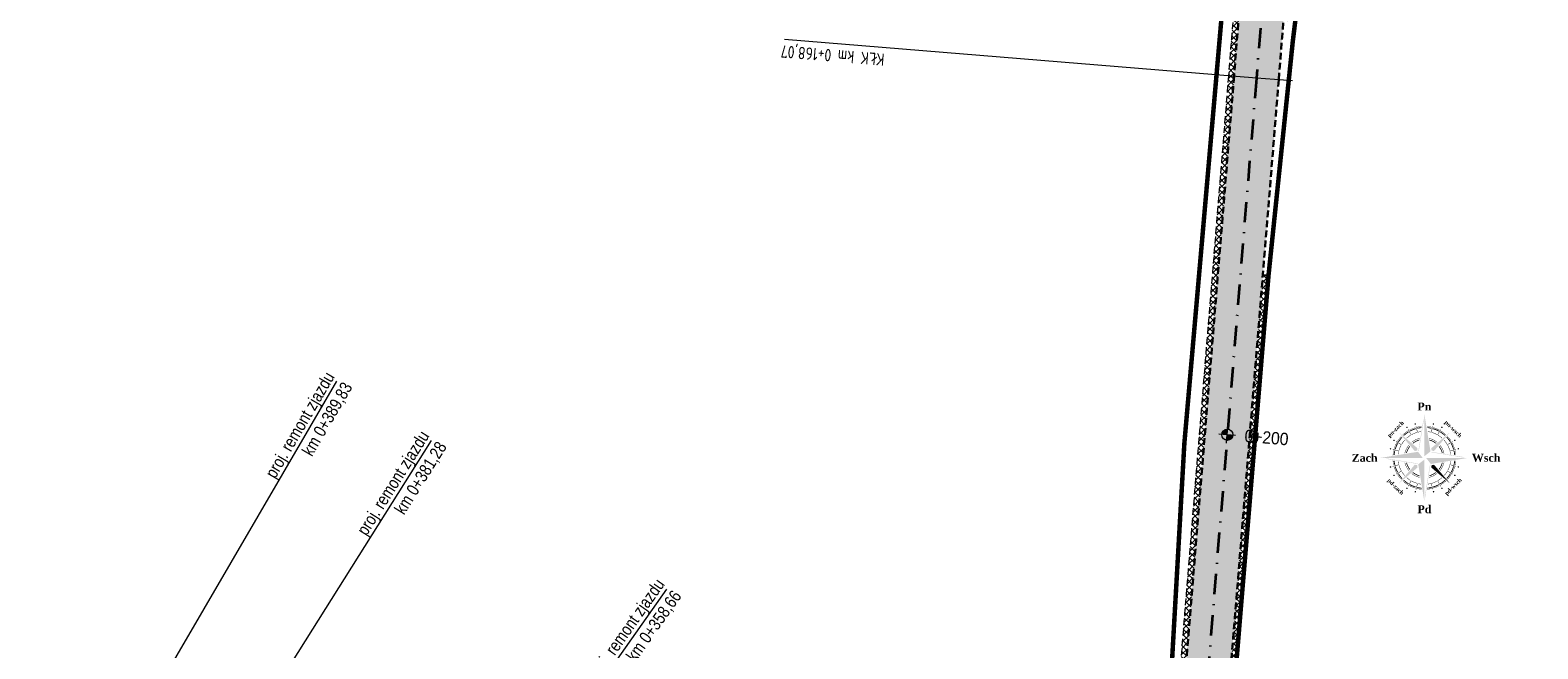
# Model space of a CAD drawing. Header units: metres. Extents: x 6597977 to 6599400, y 5546581 to 5546943.
# Tile 10 of 12: x 6598646 to 6598780, y 5546722 to 5546777. Entities that reach past the tile are written whole.
import ezdxf

# ---------------------------------------------------------------- set-up
doc = ezdxf.new("R2010")
doc.units = ezdxf.units.M
doc.header["$MEASUREMENT"] = 0
for name, pattern in [('13', [3.5, 2, -0.7, 0.1, -0.7]), ('Kropki i Kreski', [3.6, 1.8, -0.9, 0, -0.9]), ('Przerywana gęsta', [0.9, 0.6, -0.3])]:
    doc.linetypes.add(name, pattern=pattern)
for name, color, linetype, lineweight in [('___KRAWĘDŹ JEZDNI US', 1, 'Przerywana gęsta', 30), ('___POBOCZE UTRWALONE ASFALTEM US', 140, 'Przerywana gęsta', 50), ('__KRAWĘDŹ POBOCZA US', 7, 'Continuous', 9), ('__OPISY_US', 7, 'Continuous', 18), ('__OSIE US', 1, 'Kropki i Kreski', 35), ('__WYMIARY US', 7, 'Continuous', 15)]:
    doc.layers.add(name, color=color, linetype=linetype, lineweight=lineweight)
doc.layers.add('__DROGA ISTNIEJĄCA US', color=7, linetype='Continuous', lineweight=18, true_color=0x636363)
doc.layers.add('__ZAKRES INWESTYCJI US', color=1, linetype='Continuous')
doc.styles.add('STYL_AUTOMATYCZNY_2', font='txt', dxfattribs={"width": 0.95, "height": 1.1})
doc.styles.add('STYL_AUTOMATYCZNY_32', font='times.ttf')

# ---------------------------------------------------------------- blocks, each defined once
blk = doc.blocks.new('KOT')
at = {"layer": '__OPISY_US', "linetype": 'Continuous', "lineweight": 18, "true_color": 0x000000}
h = blk.add_hatch(color=18, dxfattribs=at)
edge = h.paths.add_edge_path()
edge.add_line((6599815.03, 5558517.45), (6599815.14, 5558517.94))
edge.add_line((6599815.14, 5558517.94), (6599814.65, 5558518.05))
edge.add_arc((6599815.14, 5558517.94), 0.498, 167.8264, 257.8264)
h = blk.add_hatch(color=18, dxfattribs=at)
edge = h.paths.add_edge_path()
edge.add_line((6599815.24, 5558518.43), (6599815.14, 5558517.94))
edge.add_line((6599815.14, 5558517.94), (6599815.62, 5558517.84))
edge.add_arc((6599815.14, 5558517.94), 0.498, 347.8264, 437.8264)
at = {"layer": '__OPISY_US', "color": 18, "linetype": 'Continuous', "lineweight": 18, "true_color": 0x000000}
for p, q in [((6599815.29, 5558518.67), (6599814.98, 5558517.21)), ((6599815.87, 5558517.78), (6599814.4, 5558518.1))]:
    blk.add_line(p, q, dxfattribs=at)
blk.add_circle((6599815.14, 5558517.94), 0.498, dxfattribs=at)

msp = doc.modelspace()

# ---------------------------------------------------------------- hatches: boundary and pattern name
at = {"layer": '___POBOCZE UTRWALONE ASFALTEM US', "linetype": 'Continuous', "lineweight": 0}
h = msp.add_hatch(dxfattribs=at)
h.set_pattern_fill('ANSI37', color=256, scale=3, style=0)
h.set_pattern_definition([(45, (6600418.06923, 5546670.7439), (-0.26516504, 0.26516504), []), (135, (6600418.06923, 5546670.7439), (-0.26516504, -0.26516504), [])])
h.paths.add_polyline_path([(6598743.981, 5546671.588, 0.0011373), (6598743.996, 5546671.649, 0.0004757), (6598744.002, 5546671.675), (6598744.791, 5546676.944, 0.0109112), (6598745.649, 5546684.73), (6598752.885, 5546773.408, -0.0115552), (6598756.833, 5546813.072), (6598757.329, 5546813.011), (6598757.329, 5546813.011, 0.0115555), (6598753.384, 5546773.369), (6598746.147, 5546684.688, -0.0109195), (6598745.287, 5546676.874), (6598744.494, 5546671.587, -0.0008771), (6598744.484, 5546671.539, -0.0004875), (6598744.478, 5546671.512)])
h.paths.add_polyline_path([(6598748.436, 5546670.904, 0.0000181), (6598748.437, 5546670.905), (6598749.247, 5546676.315, 0.0109842), (6598750.133, 5546684.35), (6598755.95, 5546755.633), (6598756.429, 5546755.594), (6598750.534, 5546684.316), (6598750.2, 5546680.3, -0.007405), (6598749.743, 5546676.245), (6598748.932, 5546670.84, -0.0001685), (6598748.931, 5546670.828)])
h.paths.add_polyline_path([(6598759.947, 5546835.995), (6598765.799, 5546876.923), (6598766.294, 5546876.853), (6598766.294, 5546876.853), (6598760.442, 5546835.924)])
h.paths.add_polyline_path([(6598770.091, 5546906.942), (6598773.694, 5546932.142), (6598774.273, 5546936.191), (6598774.768, 5546936.12), (6598770.606, 5546907.009)])
h.paths.add_polyline_path([(6598760.604, 5546806.708), (6598761.101, 5546806.647, -0.007468), (6598764.432, 5546832.043), (6598763.936, 5546832.11, 0.0074651)])
h.paths.add_polyline_path([(6598757.793, 5546778.365), (6598758.291, 5546778.324, -0.0072782), (6598760.705, 5546803.17), (6598760.208, 5546803.231, 0.0072798)])
h.paths.add_polyline_path([(6598757.267, 5546816.546), (6598757.763, 5546816.484, -0.0040965), (6598759.658, 5546830.481), (6598759.163, 5546830.551, 0.0040967)])
h.paths.add_polyline_path([(6598766.365, 5546880.883), (6598768.176, 5546893.546), (6598768.671, 5546893.474), (6598766.86, 5546880.813)])
h.paths.add_polyline_path([(6598768.813, 5546898.001), (6598769.825, 5546905.081), (6598770.306, 5546904.911), (6598769.308, 5546897.929)])
h = msp.add_hatch(dxfattribs=at)
h.set_pattern_fill('ANSI37', color=256, scale=3, style=0)
h.set_pattern_definition([(45, (6599954.67065, 5546660.4039), (-0.26516504, 0.26516504), []), (135, (6599954.67065, 5546660.4039), (-0.26516504, -0.26516504), [])])
h.paths.add_polyline_path([(6598324.089, 5546727.4), (6598324.176, 5546726.901, -0.0549803), (6598367.139, 5546738.061), (6598364.663, 5546737.71), (6598364.599, 5546738.183, 0.0518283)])
h.paths.add_polyline_path([(6598709.277, 5546666.478), (6598709.667, 5546666.793, 0.0593119), (6598712.97, 5546664.004), (6598713.49, 5546663.49), (6598715.829, 5546662.345), (6598716.179, 5546662.32, 0.093599), (6598722.833, 5546660.988), (6598730.561, 5546661.135, 0.3449694), (6598743.981, 5546671.588), (6598744.478, 5546671.512, -0.3457674), (6598730.565, 5546660.635), (6598722.835, 5546660.488, -0.2056209)])
h.paths.add_polyline_path([(6598383.782, 5546740.281, 0.1963375), (6598384.83, 5546739.842, -0.0018836), (6598386.354, 5546739.922), (6598392.704, 5546740.389, 0.0185249), (6598419.411, 5546743.071), (6598426.539, 5546744.057), (6598431.488, 5546744.752, -0.0111702), (6598440.072, 5546745.936), (6598440.031, 5546746.435, 0.011731), (6598430.994, 5546745.179), (6598419.342, 5546743.566, -0.0185266), (6598392.67, 5546740.888), (6598386.323, 5546740.421, 0.0031377)])
h.paths.add_polyline_path([(6598484.253, 5546745.797), (6598529.983, 5546740.37, 0.1415476), (6598531.621, 5546740.679), (6598484.322, 5546746.292)])
h.paths.add_polyline_path([(6598280.583, 5546718.885), (6598280.587, 5546718.906), (6598281.086, 5546719.034, 0.4756051), (6598294.842, 5546713.514), (6598295.546, 5546713.906, -0.0158108), (6598306.869, 5546719.916), (6598307.077, 5546719.468, 0.0167806), (6598295.088, 5546713.079, -0.4757355), (6598280.608, 5546718.885)])
h.paths.add_polyline_path([(6598599.038, 5546732.481, 0.209769), (6598600.003, 5546731.759, -0.0000219), (6598600.02, 5546731.756, -0.0302515), (6598622.957, 5546725.231, -0.0000346), (6598622.983, 5546725.222, 0.1397629), (6598624.629, 5546725.167, 0.0336851)])
h.paths.add_polyline_path([(6598552.248, 5546737.736), (6598552.645, 5546738.013), (6598556.262, 5546737.429), (6598558.997, 5546737.346), (6598569.801, 5546736.313), (6598580.31, 5546735.46), (6598581.875, 5546735.374, -0.0125849), (6598591.719, 5546733.905, -0.1424051), (6598590.058, 5546733.681, 0.0121552), (6598580.563, 5546735.028), (6598562.577, 5546736.679, -0.0052153)])
h.paths.add_polyline_path([(6598634.901, 5546720.597), (6598635.101, 5546721.056, -0.0230951), (6598651.552, 5546713.134), (6598651.279, 5546712.713, 0.0230495)])
h.paths.add_polyline_path([(6598665.587, 5546703.833), (6598673.26, 5546700.21), (6598678.042, 5546697.45), (6598677.472, 5546696.462), (6598679.016, 5546695.392, 0.0166902), (6598671.983, 5546699.786), (6598665.587, 5546703.806)])
h.paths.add_polyline_path([(6598685.479, 5546690.74), (6598685.784, 5546691.136, -0.0204902), (6598693.619, 5546684.578), (6598693.298, 5546684.198), (6598693.373, 5546684.127, 0.0207286)])
h.paths.add_polyline_path([(6598447.023, 5546747.112), (6598447.07, 5546746.614, -0.0388373), (6598477.158, 5546746.639), (6598477.443, 5546746.605), (6598477.502, 5546747.101), (6598477.205, 5546747.137, 0.0388589)])
h.paths.add_polyline_path([(6598311.378, 5546722.061), (6598311.593, 5546721.615, -0.0106837), (6598319.526, 5546725.064), (6598319.473, 5546725.578, 0.0108851)])
h.paths.add_polyline_path([(6598538.858, 5546739.821), (6598548.634, 5546738.661), (6598552.645, 5546738.013), (6598552.248, 5546737.736, -0.0014299), (6598549.42, 5546738.064), (6598540.29, 5546739.147, -0.1341589)])
h.paths.add_polyline_path([(6598703.902, 5546673.12), (6598706.141, 5546670.373), (6598706.531, 5546670.686), (6598704.289, 5546673.436, -0.2388129), (6598703.711, 5546676.084), (6598703.351, 5546676.597, 0.2697366)])
h.paths.add_polyline_path([(6598682.016, 5546693.31), (6598682.958, 5546694.613), (6598686.427, 5546692.61), (6598685.784, 5546691.136), (6598685.479, 5546690.74, 0.0086768)])
h.paths.add_polyline_path([(6598662.148, 5546705.968), (6598663.096, 5546707.027), (6598663.17, 5546706.96), (6598665.587, 5546703.833), (6598665.587, 5546703.806)])
h.paths.add_polyline_path([(6598368.598, 5546738.267), (6598369.614, 5546738.411), (6598369.543, 5546738.901, -0.0073027), (6598375.425, 5546739.594, -0.0916898), (6598373.924, 5546738.93, 0.0066286)])
h.paths.add_polyline_path([(6598655.154, 5546710.365), (6598658.312, 5546708.38), (6598658.591, 5546708.795), (6598655.421, 5546710.788)])
h.paths.add_polyline_path([(6598696.74, 5546680.997), (6598697.091, 5546681.362, 0.273553), (6598700.139, 5546681.172), (6598700.431, 5546680.761, -0.2857708)])
at = {"layer": '__DROGA ISTNIEJĄCA US', "linetype": 'Continuous', "lineweight": 0, "true_color": 0xa953a0, "transparency": 33554508}
h = msp.add_hatch(color=215, dxfattribs=at)
h.paths.add_polyline_path([(6598744.478, 5546671.512, 0.0004875), (6598744.484, 5546671.539, 0.0008771), (6598744.494, 5546671.587), (6598745.287, 5546676.874, 0.0109195), (6598746.147, 5546684.688), (6598753.384, 5546773.369, -0.0115555), (6598757.329, 5546813.011), (6598757.763, 5546816.484, -0.0040965), (6598759.658, 5546830.481), (6598760.442, 5546835.924), (6598766.294, 5546876.853), (6598766.86, 5546880.813), (6598768.671, 5546893.474), (6598769.308, 5546897.929), (6598770.306, 5546904.911), (6598770.606, 5546907.009), (6598774.768, 5546936.12), (6598774.722, 5546940.167), (6598777.316, 5546939.807), (6598762.016, 5546832.802, 0.0174352), (6598755.377, 5546773.211), (6598748.14, 5546684.519, -0.0109521), (6598747.267, 5546676.595), (6598746.465, 5546671.241, -0.0005362), (6598746.459, 5546671.208)])
h.paths.add_polyline_path([(6598746.459, 5546671.208, 0.0005362), (6598746.465, 5546671.241), (6598747.267, 5546676.595, 0.0109521), (6598748.14, 5546684.519), (6598755.377, 5546773.211, -0.0174352), (6598762.016, 5546832.802), (6598777.316, 5546939.807), (6598780.306, 5546939.369), (6598778.728, 5546935.554), (6598771.448, 5546884.638), (6598771.015, 5546881.61), (6598767.936, 5546860.075), (6598767.584, 5546857.614), (6598764.433, 5546835.574), (6598763.936, 5546832.11, 0.0074651), (6598760.604, 5546806.708), (6598760.208, 5546803.231, 0.0088323), (6598757.371, 5546773.054), (6598750.133, 5546684.35, -0.0109842), (6598749.247, 5546676.315), (6598748.437, 5546670.905, -0.0000181), (6598748.436, 5546670.904), (6598746.46, 5546671.208)])
at = {"layer": '__DROGA ISTNIEJĄCA US', "linetype": 'Continuous', "lineweight": 0, "transparency": 33554508}
msp.add_hatch(color=256, dxfattribs=at).paths.add_polyline_path([(6598278.121, 5546707.37), (6598280.587, 5546718.906), (6598280.601, 5546718.91, 0.4765219), (6598295.088, 5546713.079, -0.0167806), (6598307.077, 5546719.468), (6598311.599, 5546721.603), (6598311.593, 5546721.615, -0.0106837), (6598319.526, 5546725.064), (6598319.526, 5546725.064), (6598324.176, 5546726.901, -0.0549803), (6598367.139, 5546738.061), (6598368.598, 5546738.267, -0.0066286), (6598373.924, 5546738.93, -0.0135174), (6598384.83, 5546739.842, -0.0018836), (6598386.354, 5546739.922), (6598392.704, 5546740.389, 0.0185249), (6598419.411, 5546743.071), (6598431.069, 5546744.684, -0.0117176), (6598440.072, 5546745.936), (6598447.07, 5546746.614, -0.0388373), (6598477.158, 5546746.639), (6598529.983, 5546740.37), (6598540.29, 5546739.147), (6598549.42, 5546738.064, 0.0066452), (6598562.577, 5546736.679), (6598580.563, 5546735.028, -0.0121552), (6598590.058, 5546733.681, -0.0128397), (6598600.003, 5546731.759, 0.0057548), (6598600.037, 5546731.752, -0.0302296), (6598622.957, 5546725.231, -0.0111315), (6598631.177, 5546722.138), (6598631.174, 5546722.133), (6598634.899, 5546720.593), (6598634.901, 5546720.597, -0.0230495), (6598651.279, 5546712.713), (6598655.154, 5546710.365), (6598671.983, 5546699.786, -0.0166902), (6598679.016, 5546695.392), (6598682.016, 5546693.31, -0.0086768), (6598685.479, 5546690.74, -0.0207286), (6598693.373, 5546684.127), (6598696.328, 5546681.342, 0.0093744), (6598696.423, 5546681.252), (6598696.428, 5546681.248, -0.0161481), (6598701.99, 5546675.465), (6598703.902, 5546673.12), (6598706.141, 5546670.372), (6598707.601, 5546668.559, 0.2430074), (6598722.835, 5546660.488), (6598730.565, 5546660.635, 0.3457674), (6598744.478, 5546671.512), (6598746.459, 5546671.208, -0.372812), (6598730.56, 5546658.134), (6598722.846, 5546657.988, -0.2444803), (6598705.502, 5546667.2), (6598700.281, 5546674, 0.0781602), (6598670.82, 5546697.859), (6598651.173, 5546710.21, 0.096235), (6598580.307, 5546732.793), (6598562.371, 5546734.439, -0.0066452), (6598549.155, 5546735.829), (6598476.946, 5546744.398, 0.0596513), (6598431.404, 5546742.459), (6598419.719, 5546740.842, -0.0185172), (6598392.858, 5546738.144), (6598386.491, 5546737.676, 0.1183647), (6598296.855, 5546711.487, -0.1397978)])
h = msp.add_hatch(color=256, dxfattribs=at)
h.paths.add_polyline_path([(6598275.655, 5546695.833), (6598278.171, 5546707.602, 0.1519023), (6598296.855, 5546711.487, -0.1183647), (6598386.491, 5546737.676), (6598392.858, 5546738.144, 0.0185172), (6598419.719, 5546740.842), (6598431.404, 5546742.459, -0.0596513), (6598476.946, 5546744.398), (6598549.155, 5546735.829, 0.0066452), (6598562.371, 5546734.439), (6598580.307, 5546732.793, -0.096235), (6598651.173, 5546710.21), (6598670.82, 5546697.859, -0.0781602), (6598700.281, 5546674), (6598705.502, 5546667.2, 0.2444803), (6598722.846, 5546657.988), (6598726.4, 5546658.055), (6598726.447, 5546655.556), (6598722.86, 5546655.487, -0.1141127), (6598712.437, 5546657.977, -0.1260983), (6598703.502, 5546665.697), (6598698.573, 5546672.535, 0.078128), (6598669.657, 5546695.932), (6598650.034, 5546708.268, 0.0961386), (6598580.05, 5546730.557), (6598562.166, 5546732.198, -0.0066452), (6598548.889, 5546733.595), (6598476.734, 5546742.158, 0.0596349), (6598431.74, 5546740.234), (6598420.027, 5546738.613, -0.0185096), (6598393.011, 5546735.899), (6598386.628, 5546735.43, 0.1184683), (6598297.927, 5546709.507), (6598288.763, 5546704.268, 0.0274771)])
h.paths.add_polyline_path([(6598726.4, 5546658.055), (6598730.56, 5546658.134, 0.372812), (6598746.459, 5546671.208), (6598746.46, 5546671.208), (6598748.436, 5546670.904, -0.298194), (6598736.38, 5546656.379, 0.0002275), (6598736.373, 5546656.377, -0.0688002), (6598730.554, 5546655.633), (6598726.447, 5546655.556)])
at = {"layer": '__OPISY_US', "linetype": 'Continuous', "lineweight": 35}
for points in [[(6598769.828, 5546739.945), (6598770.302, 5546742.877), (6598770.302, 5546742.633), (6598769.863, 5546739.918)], [(6598770.363, 5546739.466), (6598770.36, 5546743.239), (6598770.907, 5546739.886)], [(6598769.716, 5546739.962), (6598769.502, 5546739.93), (6598768.069, 5546741.606), (6598769.748, 5546740.176)], [(6598768.91, 5546741.709, 0.0517604), (6598768.45, 5546741.359), (6598768.425, 5546741.38, -0.0520793), (6598768.894, 5546741.736)], [(6598768.974, 5546741.603, 0.0504493), (6598768.544, 5546741.279), (6598768.485, 5546741.329, -0.0512772), (6598768.934, 5546741.669)], [(6598768.834, 5546741.974, -0.4930768), (6598768.738, 5546742.014, -1), (6598768.865, 5546742.047, -0.3395158)], [(6598769.211, 5546741.358), (6598768.924, 5546741.858, 0.0033542), (6598768.89, 5546741.838), (6598769.177, 5546741.338, -0.0041796)], [(6598769.573, 5546742.002, 0.0530865), (6598769.025, 5546741.775), (6598769.01, 5546741.803, -0.0530865), (6598769.564, 5546742.032)], [(6598769.608, 5546741.883, 0.0530865), (6598769.084, 5546741.667), (6598769.048, 5546741.734, -0.0530865), (6598769.586, 5546741.957)], [(6598769.702, 5546741.565, 0.0530865), (6598769.243, 5546741.375), (6598769.225, 5546741.408, -0.0530865), (6598769.691, 5546741.601)], [(6598769.568, 5546742.277, -0.4930768), (6598769.486, 5546742.34, -1), (6598769.617, 5546742.34, -0.3395158)], [(6598769.774, 5546741.585), (6598769.625, 5546742.142, 0.0033542), (6598769.587, 5546742.132), (6598769.736, 5546741.575, -0.0041796)], [(6598770.117, 5546742.105, 0.0376865), (6598769.702, 5546742.036), (6598769.694, 5546742.067, -0.0383991), (6598770.123, 5546742.137)], [(6598770.097, 5546741.979, 0.0347531), (6598769.731, 5546741.916), (6598769.713, 5546741.991, -0.0366062), (6598770.11, 5546742.057)], [(6598770.042, 5546741.638, 0.0252873), (6598769.809, 5546741.594), (6598769.8, 5546741.63, -0.0264994), (6598770.048, 5546741.677)], [(6598770.605, 5546742.105, -0.0376865), (6598771.021, 5546742.037), (6598771.029, 5546742.068, 0.0383991), (6598770.6, 5546742.137)], [(6598770.626, 5546741.979, -0.0347531), (6598770.992, 5546741.917), (6598771.01, 5546741.992, 0.0366062), (6598770.613, 5546742.057)], [(6598770.681, 5546741.638, -0.0252873), (6598770.914, 5546741.594), (6598770.923, 5546741.631, 0.0264994), (6598770.675, 5546741.677)], [(6598770.949, 5546741.586), (6598771.098, 5546742.143, -0.0033542), (6598771.136, 5546742.133), (6598770.987, 5546741.576, 0.0041796)], [(6598771.01, 5546739.963), (6598771.224, 5546739.931), (6598772.654, 5546741.61), (6598770.977, 5546740.177)], [(6598771.022, 5546741.566, -0.0530865), (6598771.481, 5546741.377), (6598771.499, 5546741.41, 0.0530865), (6598771.032, 5546741.602)], [(6598771.154, 5546742.278, 0.4930768), (6598771.237, 5546742.342, 1), (6598771.106, 5546742.342, 0.3395158)], [(6598771.115, 5546741.884, -0.0530865), (6598771.639, 5546741.668), (6598771.675, 5546741.736, 0.0530865), (6598771.136, 5546741.958)], [(6598771.149, 5546742.003, -0.0530865), (6598771.698, 5546741.777), (6598771.713, 5546741.805, 0.0530865), (6598771.158, 5546742.033)], [(6598771.512, 5546741.359), (6598771.799, 5546741.86, -0.0033542), (6598771.833, 5546741.84), (6598771.546, 5546741.34, 0.0041796)], [(6598771.749, 5546741.605, -0.0504493), (6598772.179, 5546741.281), (6598772.238, 5546741.331, 0.0512772), (6598771.789, 5546741.671)], [(6598771.813, 5546741.711, -0.0517604), (6598772.274, 5546741.362), (6598772.298, 5546741.383, 0.0520793), (6598771.829, 5546741.738)], [(6598771.888, 5546741.976, 0.4930768), (6598771.984, 5546742.016, 1), (6598771.858, 5546742.05, 0.3395158)], [(6598767.4, 5546740.106, 0.4930768), (6598767.337, 5546740.189, 1), (6598767.337, 5546740.058, 0.3395158)], [(6598767.703, 5546740.84, 0.4930768), (6598767.663, 5546740.936, 1), (6598767.629, 5546740.81, 0.3395158)], [(6598767.676, 5546740.102, -0.0530865), (6598767.902, 5546740.65), (6598767.874, 5546740.665, 0.0530865), (6598767.645, 5546740.11)], [(6598767.794, 5546740.067, -0.0530865), (6598768.01, 5546740.591), (6598767.943, 5546740.627, 0.0530865), (6598767.721, 5546740.088)], [(6598768.319, 5546740.464), (6598767.819, 5546740.751, -0.0033542), (6598767.838, 5546740.785), (6598768.339, 5546740.498, 0.0041796)], [(6598767.968, 5546740.765, -0.0517604), (6598768.316, 5546741.226), (6598768.296, 5546741.251, 0.0520793), (6598767.94, 5546740.782)], [(6598768.073, 5546740.701, -0.0504493), (6598768.397, 5546741.132), (6598768.347, 5546741.19, 0.0512772), (6598768.008, 5546740.741)], [(6598768.113, 5546739.974, -0.0530865), (6598768.302, 5546740.433), (6598768.269, 5546740.451, 0.0530865), (6598768.077, 5546739.984)], [(6598768.357, 5546740.529, -0.0462413), (6598768.615, 5546740.877), (6598768.59, 5546740.906, 0.0467781), (6598768.325, 5546740.549)], [(6598768.634, 5546739.73, -0.1130554), (6598768.987, 5546740.441), (6598768.964, 5546740.469, 0.1159996), (6598768.596, 5546739.724)], [(6598768.799, 5546739.757, -0.0986885), (6598769.088, 5546740.323), (6598769.044, 5546740.375, 0.1052974), (6598768.727, 5546739.745)], [(6598769.146, 5546741.32, 0.0462413), (6598768.799, 5546741.062), (6598768.77, 5546741.086, -0.0467781), (6598769.127, 5546741.352)], [(6598769.946, 5546741.044, 0.1130554), (6598769.235, 5546740.69), (6598769.208, 5546740.713, -0.1159996), (6598769.952, 5546741.082)], [(6598769.919, 5546740.879, 0.0986885), (6598769.354, 5546740.589), (6598769.302, 5546740.633, -0.1052974), (6598769.931, 5546740.951)], [(6598770.778, 5546741.045, -0.1130554), (6598771.489, 5546740.692), (6598771.517, 5546740.715, 0.1159996), (6598770.772, 5546741.082)], [(6598770.805, 5546740.879, -0.0986885), (6598771.371, 5546740.591), (6598771.423, 5546740.635, 0.1052974), (6598770.793, 5546740.952)], [(6598771.577, 5546741.321, -0.0462413), (6598771.925, 5546741.064), (6598771.954, 5546741.089, 0.0467781), (6598771.597, 5546741.354)], [(6598771.927, 5546739.759, 0.0986885), (6598771.637, 5546740.325), (6598771.681, 5546740.377, -0.1052974), (6598771.999, 5546739.748)], [(6598772.092, 5546739.733, 0.1130554), (6598771.738, 5546740.443), (6598771.761, 5546740.471, -0.1159996), (6598772.13, 5546739.726)], [(6598772.368, 5546740.532, 0.0462413), (6598772.11, 5546740.88), (6598772.134, 5546740.909, -0.0467781), (6598772.4, 5546740.552)], [(6598772.651, 5546740.704, 0.0504493), (6598772.327, 5546741.134), (6598772.377, 5546741.193, -0.0512772), (6598772.717, 5546740.744)], [(6598772.406, 5546740.467), (6598772.906, 5546740.755, 0.0033542), (6598772.886, 5546740.789), (6598772.386, 5546740.501, -0.0041796)], [(6598772.757, 5546740.768, 0.0517604), (6598772.407, 5546741.229), (6598772.428, 5546741.253, -0.0520793), (6598772.784, 5546740.785)], [(6598772.613, 5546739.977, 0.0530865), (6598772.423, 5546740.436), (6598772.456, 5546740.454, -0.0530865), (6598772.649, 5546739.987)], [(6598772.633, 5546739.904), (6598773.19, 5546740.054, 0.0033542), (6598773.18, 5546740.092), (6598772.623, 5546739.942, -0.0041796)], [(6598772.931, 5546740.07, 0.0530865), (6598772.714, 5546740.594), (6598772.782, 5546740.631, -0.0530865), (6598773.005, 5546740.092)], [(6598773.05, 5546740.105, 0.0530865), (6598772.823, 5546740.653), (6598772.851, 5546740.668, -0.0530865), (6598773.08, 5546740.114)], [(6598773.022, 5546740.844, -0.4930768), (6598773.062, 5546740.94, -1), (6598773.095, 5546740.814, -0.3395158)], [(6598773.325, 5546740.111, -0.4930768), (6598773.388, 5546740.193, -1), (6598773.388, 5546740.062, -0.3395158)], [(6598770.212, 5546739.315), (6598766.439, 5546739.313), (6598769.793, 5546739.86)], [(6598769.734, 5546738.78), (6598766.801, 5546739.254), (6598767.046, 5546739.254), (6598769.761, 5546738.815)], [(6598768.093, 5546739.901), (6598767.535, 5546740.05, -0.0033542), (6598767.546, 5546740.088), (6598768.103, 5546739.939, 0.0041796)], [(6598767.574, 5546739.557, -0.0376865), (6598767.641, 5546739.973), (6598767.611, 5546739.981, 0.0383991), (6598767.541, 5546739.552)], [(6598767.574, 5546739.07, 0.0376865), (6598767.642, 5546738.654), (6598767.612, 5546738.646, -0.0383991), (6598767.542, 5546739.075)], [(6598767.7, 5546739.578, -0.0347531), (6598767.762, 5546739.944), (6598767.687, 5546739.962, 0.0366062), (6598767.621, 5546739.565)], [(6598767.7, 5546739.049, 0.0347531), (6598767.763, 5546738.683), (6598767.688, 5546738.665, -0.0366062), (6598767.622, 5546739.062)], [(6598768.04, 5546739.633, -0.0252873), (6598768.084, 5546739.866), (6598768.048, 5546739.875, 0.0264994), (6598768.001, 5546739.627)], [(6598768.041, 5546738.994, 0.0252873), (6598768.085, 5546738.761), (6598768.048, 5546738.752, -0.0264994), (6598768.002, 5546739)], [(6598768.635, 5546738.898, 0.1130554), (6598768.988, 5546738.187), (6598768.965, 5546738.16, -0.1159996), (6598768.597, 5546738.904)], [(6598768.8, 5546738.871, 0.0986885), (6598769.09, 5546738.306), (6598769.045, 5546738.254, -0.1052974), (6598768.727, 5546738.883)], [(6598770.363, 5546739.164), (6598770.366, 5546735.391), (6598769.819, 5546738.745)], [(6598770.514, 5546739.315), (6598774.287, 5546739.318), (6598770.934, 5546738.771)], [(6598770.993, 5546739.851), (6598773.925, 5546739.377), (6598773.681, 5546739.376), (6598770.966, 5546739.815)], [(6598771.927, 5546738.874, -0.0986885), (6598771.638, 5546738.308), (6598771.683, 5546738.256, 0.1052974), (6598772, 5546738.885)], [(6598772.093, 5546738.901, -0.1130554), (6598771.74, 5546738.189), (6598771.763, 5546738.162, 0.1159996), (6598772.13, 5546738.907)], [(6598772.686, 5546739.637, 0.0252873), (6598772.642, 5546739.869), (6598772.678, 5546739.878, -0.0264994), (6598772.725, 5546739.63)], [(6598772.686, 5546738.997, -0.0252873), (6598772.642, 5546738.764), (6598772.679, 5546738.756, 0.0264994), (6598772.725, 5546739.004)], [(6598773.027, 5546739.581, 0.0347531), (6598772.964, 5546739.948), (6598773.039, 5546739.966, -0.0366062), (6598773.105, 5546739.569)], [(6598773.027, 5546739.053, -0.0347531), (6598772.965, 5546738.687), (6598773.039, 5546738.669, 0.0366062), (6598773.105, 5546739.066)], [(6598773.153, 5546739.561, 0.0376865), (6598773.084, 5546739.977), (6598773.115, 5546739.985, -0.0383991), (6598773.185, 5546739.556)], [(6598773.153, 5546739.074, -0.0376865), (6598773.085, 5546738.658), (6598773.116, 5546738.65, 0.0383991), (6598773.185, 5546739.079)], [(6598767.401, 5546738.52, -0.4930768), (6598767.338, 5546738.438, -1), (6598767.338, 5546738.569, -0.3395158)], [(6598768.094, 5546738.726), (6598767.536, 5546738.577, 0.0033542), (6598767.547, 5546738.539), (6598768.104, 5546738.688, -0.0041796)], [(6598767.705, 5546737.786, -0.4930768), (6598767.665, 5546737.691, -1), (6598767.631, 5546737.817, -0.3395158)], [(6598767.677, 5546738.525, 0.0530865), (6598767.903, 5546737.977), (6598767.875, 5546737.962, -0.0530865), (6598767.646, 5546738.516)], [(6598767.795, 5546738.56, 0.0530865), (6598768.012, 5546738.036), (6598767.945, 5546738, -0.0530865), (6598767.722, 5546738.539)], [(6598768.321, 5546738.163), (6598767.821, 5546737.876, 0.0033542), (6598767.84, 5546737.842), (6598768.34, 5546738.129, -0.0041796)], [(6598767.97, 5546737.862, 0.0517604), (6598768.319, 5546737.402), (6598768.298, 5546737.377, -0.0520793), (6598767.942, 5546737.846)], [(6598768.075, 5546737.926, 0.0504493), (6598768.4, 5546737.496), (6598768.35, 5546737.437, -0.0512772), (6598768.01, 5546737.887)], [(6598769.717, 5546738.668), (6598769.502, 5546738.7), (6598768.072, 5546737.021), (6598769.749, 5546738.454)], [(6598768.114, 5546738.654, 0.0530865), (6598768.304, 5546738.195), (6598768.27, 5546738.177, -0.0530865), (6598768.078, 5546738.643)], [(6598768.359, 5546738.099, 0.0462413), (6598768.617, 5546737.751), (6598768.592, 5546737.722, -0.0467781), (6598768.327, 5546738.079)], [(6598769.149, 5546737.309, -0.0462413), (6598768.801, 5546737.567), (6598768.772, 5546737.542, 0.0467781), (6598769.13, 5546737.277)], [(6598769.948, 5546737.586, -0.1130554), (6598769.237, 5546737.939), (6598769.21, 5546737.916, 0.1159996), (6598769.955, 5546737.548)], [(6598769.922, 5546737.751, -0.0986885), (6598769.356, 5546738.04), (6598769.304, 5546737.996, 0.1052974), (6598769.933, 5546737.679)], [(6598770.899, 5546738.686), (6598770.425, 5546735.753), (6598770.424, 5546735.998), (6598770.863, 5546738.713)], [(6598770.78, 5546737.587, 0.1130554), (6598771.491, 5546737.941), (6598771.519, 5546737.917, -0.1159996), (6598770.774, 5546737.549)], [(6598770.807, 5546737.752, 0.0986885), (6598771.373, 5546738.042), (6598771.425, 5546737.997, -0.1052974), (6598770.795, 5546737.679)], [(6598771.011, 5546738.669), (6598771.225, 5546738.701), (6598772.657, 5546737.024), (6598770.979, 5546738.454)], [(6598771.58, 5546737.311, 0.0462413), (6598771.928, 5546737.569), (6598771.957, 5546737.544, -0.0467781), (6598771.6, 5546737.279)], [(6598772.369, 5546738.101, -0.0462413), (6598772.112, 5546737.753), (6598772.137, 5546737.725, 0.0467781), (6598772.401, 5546738.082)], [(6598772.653, 5546737.93, -0.0504493), (6598772.329, 5546737.499), (6598772.379, 5546737.44, 0.0512772), (6598772.719, 5546737.89)], [(6598772.407, 5546738.166), (6598772.908, 5546737.879, -0.0033542), (6598772.888, 5546737.845), (6598772.388, 5546738.132, 0.0041796)], [(6598772.759, 5546737.866, -0.0517604), (6598772.41, 5546737.404), (6598772.431, 5546737.38, 0.0520793), (6598772.786, 5546737.849)], [(6598772.614, 5546738.657, -0.0530865), (6598772.425, 5546738.198), (6598772.458, 5546738.18, 0.0530865), (6598772.65, 5546738.646)], [(6598772.634, 5546738.73), (6598773.191, 5546738.581, -0.0033542), (6598773.181, 5546738.543), (6598772.624, 5546738.692, 0.0041796)], [(6598772.932, 5546738.564, -0.0530865), (6598772.716, 5546738.04), (6598772.784, 5546738.003, 0.0530865), (6598773.006, 5546738.542)], [(6598773.051, 5546738.529, -0.0530865), (6598772.825, 5546737.981), (6598772.853, 5546737.966, 0.0530865), (6598773.081, 5546738.52)], [(6598773.024, 5546737.79, 0.4930768), (6598773.064, 5546737.694, 1), (6598773.098, 5546737.821, 0.3395158)], [(6598773.326, 5546738.524, 0.4930768), (6598773.39, 5546738.442, 1), (6598773.389, 5546738.573, 0.3395158)], [(6598768.914, 5546736.92, -0.0517604), (6598768.452, 5546737.268), (6598768.428, 5546737.248, 0.0520793), (6598768.897, 5546736.892)], [(6598768.978, 5546737.025, -0.0504493), (6598768.547, 5546737.349), (6598768.488, 5546737.299, 0.0512772), (6598768.938, 5546736.96)], [(6598768.838, 5546736.655, 0.4930768), (6598768.742, 5546736.615, 1), (6598768.869, 5546736.581, 0.3395158)], [(6598769.214, 5546737.271), (6598768.927, 5546736.771, -0.0033542), (6598768.893, 5546736.79), (6598769.18, 5546737.291, 0.0041796)], [(6598769.577, 5546736.628, -0.0530865), (6598769.029, 5546736.854), (6598769.014, 5546736.826, 0.0530865), (6598769.568, 5546736.597)], [(6598769.612, 5546736.746, -0.0530865), (6598769.088, 5546736.962), (6598769.051, 5546736.895, 0.0530865), (6598769.59, 5546736.673)], [(6598769.705, 5546737.065, -0.0530865), (6598769.246, 5546737.254), (6598769.228, 5546737.221, 0.0530865), (6598769.694, 5546737.029)], [(6598769.572, 5546736.352, 0.4930768), (6598769.49, 5546736.289, 1), (6598769.621, 5546736.289, 0.3395158)], [(6598769.777, 5546737.045), (6598769.629, 5546736.487, -0.0033542), (6598769.591, 5546736.498), (6598769.74, 5546737.055, 0.0041796)], [(6598770.121, 5546736.526, -0.0376865), (6598769.705, 5546736.594), (6598769.698, 5546736.563, 0.0383991), (6598770.127, 5546736.493)], [(6598770.101, 5546736.652, -0.0347531), (6598769.734, 5546736.714), (6598769.716, 5546736.639, 0.0366062), (6598770.114, 5546736.573)], [(6598770.045, 5546736.992, -0.0252873), (6598769.812, 5546737.036), (6598769.804, 5546737, 0.0264994), (6598770.052, 5546736.953)], [(6598770.609, 5546736.526, 0.0376865), (6598771.025, 5546736.594), (6598771.032, 5546736.564, -0.0383991), (6598770.604, 5546736.494)], [(6598770.629, 5546736.652, 0.0347531), (6598770.996, 5546736.715), (6598771.014, 5546736.64, -0.0366062), (6598770.617, 5546736.574)], [(6598770.684, 5546736.993, 0.0252873), (6598770.917, 5546737.037), (6598770.926, 5546737, -0.0264994), (6598770.678, 5546736.954)], [(6598770.952, 5546737.046), (6598771.102, 5546736.489, 0.0033542), (6598771.14, 5546736.499), (6598770.99, 5546737.056, -0.0041796)], [(6598771.025, 5546737.066, 0.0530865), (6598771.484, 5546737.256), (6598771.502, 5546737.223, -0.0530865), (6598771.035, 5546737.03)], [(6598771.158, 5546736.353, -0.4930768), (6598771.241, 5546736.29, -1), (6598771.11, 5546736.29, -0.3395158)], [(6598771.118, 5546736.748, 0.0530865), (6598771.642, 5546736.964), (6598771.679, 5546736.897, -0.0530865), (6598771.14, 5546736.674)], [(6598771.153, 5546736.629, 0.0530865), (6598771.701, 5546736.856), (6598771.716, 5546736.828, -0.0530865), (6598771.162, 5546736.598)], [(6598771.515, 5546737.273), (6598771.803, 5546736.773, 0.0033542), (6598771.837, 5546736.792), (6598771.549, 5546737.293, -0.0041796)], [(6598771.752, 5546737.027, 0.0504493), (6598772.182, 5546737.352), (6598772.241, 5546737.302, -0.0512772), (6598771.792, 5546736.962)], [(6598771.816, 5546736.922, 0.0517604), (6598772.277, 5546737.271), (6598772.301, 5546737.25, -0.0520793), (6598771.833, 5546736.895)], [(6598771.892, 5546736.657, -0.4930768), (6598771.988, 5546736.617, -1), (6598771.861, 5546736.583, -0.3395158)]]:
    msp.add_hatch(color=7, dxfattribs=at).paths.add_polyline_path(points)

# ---------------------------------------------------------------- linework, layer by layer
at = {"layer": '___KRAWĘDŹ JEZDNI US'}
msp.add_line((6598755.95, 5546755.633), (6598756.429, 5546755.594), dxfattribs=at)
for points in [[(6598757.329, 5546813.011, 0.0115555), (6598753.384, 5546773.369), (6598746.147, 5546684.688, -0.0109195), (6598745.287, 5546676.874), (6598744.494, 5546671.587, -0.0008771), (6598744.484, 5546671.539)], [(6598760.208, 5546803.231, 0.0088323), (6598757.371, 5546773.054), (6598750.133, 5546684.35, -0.0109842), (6598749.247, 5546676.315), (6598748.437, 5546670.905)], [(6598712.437, 5546657.977, -0.1260983), (6598703.502, 5546665.697), (6598698.573, 5546672.535, 0.078128), (6598669.657, 5546695.932), (6598650.034, 5546708.268, 0.0961386), (6598580.05, 5546730.557), (6598562.166, 5546732.198, -0.0066452), (6598548.889, 5546733.595), (6598476.734, 5546742.158, 0.0596349), (6598431.74, 5546740.234), (6598420.027, 5546738.613, -0.0185096), (6598393.011, 5546735.899), (6598386.628, 5546735.43, 0.1184683), (6598297.927, 5546709.507), (6598288.763, 5546704.268, 0.0274771), (6598275.655, 5546695.833)]]:
    msp.add_lwpolyline(points, format="xyb", dxfattribs=at)
at = {"layer": '__KRAWĘDŹ POBOCZA US', "linetype": 'Przerywana gęsta'}
for points in [[(6598756.833, 5546813.072, 0.0115551), (6598752.885, 5546773.408), (6598745.649, 5546684.73, -0.0109112), (6598744.791, 5546676.944), (6598744.002, 5546671.675, -0.0006375), (6598743.995, 5546671.641)], [(6598756.429, 5546755.594), (6598750.534, 5546684.316, -0.0147183), (6598749.743, 5546676.245), (6598748.931, 5546670.831)]]:
    msp.add_lwpolyline(points, format="xyb", dxfattribs=at)
at = {"layer": '__OSIE US'}
msp.add_lwpolyline([(6598762.016, 5546832.802, 0.0174352), (6598755.377, 5546773.211), (6598755.377, 5546773.211), (6598748.14, 5546684.519, -0.0109521), (6598747.267, 5546676.595), (6598747.267, 5546676.595), (6598747.267, 5546676.595), (6598747.267, 5546676.595), (6598747.267, 5546676.595), (6598746.465, 5546671.241), (6598746.465, 5546671.241), (6598746.465, 5546671.241, -0.3734228), (6598730.56, 5546658.134), (6598722.846, 5546657.988, -0.2444803), (6598705.502, 5546667.2), (6598705.502, 5546667.2), (6598700.281, 5546674, 0.0781602), (6598670.82, 5546697.859), (6598651.173, 5546710.21, 0.096235), (6598580.307, 5546732.793), (6598580.307, 5546732.793), (6598562.371, 5546734.439, -0.0066452)], format="xyb", dxfattribs=at)
at = {"layer": '__WYMIARY US'}
for points in [[(6598758.591, 5546772.949), (6598755.377, 5546773.211), (6598713.27, 5546776.647)], [(6598650.449, 5546706.867), (6598652.073, 5546709.652), (6598673.349, 5546746.151)], [(6598657.588, 5546702.369), (6598659.304, 5546705.098), (6598681.789, 5546740.865)], [(6598676.599, 5546690.418), (6598678.455, 5546693.054), (6598702.771, 5546727.602)]]:
    msp.add_lwpolyline(points, dxfattribs=at)
at = {"layer": '__ZAKRES INWESTYCJI US', "linetype": '13', "flags": 128}
msp.add_lwpolyline([(6598749.157, 5546670.793, 0.4, 0.4, 0), (6598747.455, 5546663.138, 0.4, 0.4, 0), (6598743.418, 5546658.262, 0.4, 0.4, 0), (6598743.412, 5546656.269, 0.4, 0.4, 0), (6598743.581, 5546638.805, 0.4, 0.4, 0), (6598743.581, 5546638.805, 0.4, 0.4, 0), (6598743.581, 5546638.805, 0.4, 0.4, 0), (6598751.456, 5546618.143, 0.4, 0.4, 0), (6598743.475, 5546614.991, 0.4, 0.4, 0), (6598738.077, 5546612.768, 0.4, 0.4, 0), (6598728.442, 5546634.882, 0.4, 0.4, 0), (6598725.292, 5546643.865, 0.4, 0.4, 0), (6598722.624, 5546649.813, 0.4, 0.4, 0), (6598719.851, 5546653.136, 0.4, 0.4, 0), (6598709.039, 5546658.892, 0.4, 0.4, 0), (6598697.08, 5546668.36, 0.4, 0.4, 0), (6598688.14, 5546679.5, 0.4, 0.4, 0), (6598659.67, 5546698.43, 0.4, 0.4, 0), (6598633.96, 5546712.65, 0.4, 0.4, 0), (6598628.264, 5546714.633, 0.4, 0.4, 0), (6598609.855, 5546719.581, 0.4, 0.4, 0), (6598584.74, 5546726.34, 0.4, 0.4, 0), (6598566.491, 5546728.717, 0.4, 0.4, 0), (6598518.98, 5546735.15, 0.4, 0.4, 0), (6598484.65, 5546739.99, 0.4, 0.4, 0), (6598468.414, 5546740.181, 0.4, 0.4, 0), (6598448.854, 5546739.778, 0.4, 0.4, 0), (6598402.292, 5546733.739, 0.4, 0.4, 0), (6598378.139, 5546732.654, 0.4, 0.4, 0), (6598360.519, 5546730.231, 0.4, 0.4, 0), (6598326.184, 5546719.668, 0.4, 0.4, 0), (6598310.28, 5546712.061, 0.4, 0.4, 0), (6598297.077, 5546704.448, 0.4, 0.4, 0), (6598292.628, 5546701.274, 0.4, 0.4, 0), (6598278.363, 5546689.004, 0.4, 0.4, 0), (6598275.215, 5546695.961, 0.4, 0.4, 0), (6598280.761, 5546721.786, 0.4, 0.4, 0), (6598282.429, 5546721.595, 0.4, 0.4, 0), (6598282.281, 5546718.377, 0.4, 0.4, 0), (6598283.551, 5546716.027, 0.4, 0.4, 0), (6598285.414, 5546714.038, 0.4, 0.4, 0), (6598288.06, 5546712.831, 0.4, 0.4, 0), (6598290.554, 5546712.856, 0.4, 0.4, 0), (6598299.248, 5546716.386, 0.4, 0.4, 0), (6598306.222, 5546721.828, 0.4, 0.4, 0), (6598306.519, 5546721.595, 0.4, 0.4, 0), (6598310.837, 5546724.16, 0.4, 0.4, 0), (6598316.332, 5546727.802, 0.4, 0.4, 0), (6598339.404, 5546734.178, 0.4, 0.4, 0), (6598364.393, 5546740.964, 0.4, 0.4, 0), (6598368.838, 5546741.81, 0.4, 0.4, 0), (6598378.491, 5546744.943, 0.4, 0.4, 0), (6598384.206, 5546744.943, 0.4, 0.4, 0), (6598386.238, 5546740.519, 0.4, 0.4, 0), (6598394.345, 5546741.305, 0.4, 0.4, 0), (6598403.323, 5546742.35, 0.4, 0.4, 0), (6598403.448, 5546744.943, 0.4, 0.4, 0), (6598425.35, 5546745.23, 0.4, 0.4, 0), (6598425.3, 5546747.21, 0.4, 0.4, 0), (6598436.6, 5546748.43, 0.4, 0.4, 0), (6598448.95, 5546750.64, 0.4, 0.4, 0), (6598448.95, 5546750.64, 0.4, 0.4, 0), (6598488.75, 5546746.26, 0.4, 0.4, 0), (6598496.39, 5546746.71, 0.4, 0.4, 0), (6598523.65, 5546743.05, 0.4, 0.4, 0), (6598528.14, 5546741.97, 0.4, 0.4, 0), (6598556.262, 5546737.429, 0.4, 0.4, 0), (6598556.262, 5546737.429, 0.4, 0.4, 0), (6598559.51, 5546737.33, 0.4, 0.4, 0), (6598559.51, 5546737.33, 0.4, 0.4, 0), (6598580.22, 5546736.87, 0.4, 0.4, 0), (6598589.33, 5546734.83, 0.4, 0.4, 0), (6598599.171, 5546732.63, 0.4, 0.4, 0), (6598619.46, 5546728.09, 0.4, 0.4, 0), (6598625.21, 5546726.28, 0.4, 0.4, 0), (6598631.8, 5546723.19, 0.4, 0.4, 0), (6598657.76, 5546711.28, 0.4, 0.4, 0), (6598659.55, 5546710.22, 0.4, 0.4, 0), (6598660.111, 5546709.715, 0.4, 0.4, 0), (6598663.17, 5546706.96, 0.4, 0.4, 0), (6598665.587, 5546703.833, 0.4, 0.4, 0), (6598673.26, 5546700.21, 0.4, 0.4, 0), (6598686.67, 5546692.47, 0.4, 0.4, 0), (6598699.74, 5546683.89, 0.4, 0.4, 0), (6598700.06, 5546681.29, 0.4, 0.4, 0), (6598704.45, 5546675.03, 0.4, 0.4, 0), (6598709.9, 5546667.04, 0.4, 0.4, 0), (6598713.49, 5546663.49, 0.4, 0.4, 0), (6598715.829, 5546662.345, 0.4, 0.4, 0), (6598721.06, 5546661.97, 0.4, 0.4, 0), (6598723.54, 5546662.5, 0.4, 0.4, 0), (6598723.54, 5546662.5, 0.4, 0.4, 0), (6598737.26, 5546663.93, 0.4, 0.4, 0), (6598737.26, 5546663.93, 0.4, 0.4, 0), (6598737.26, 5546663.93, 0.4, 0.4, 0), (6598738.92, 5546664.95, 0.4, 0.4, 0), (6598741, 5546667.16, 0.4, 0.4, 0), (6598743.393, 5546671.679, 0.4, 0.4, 0), (6598743.393, 5546671.679, 0.4, 0.4, 0), (6598743.51, 5546671.9, 0.4, 0.4, 0), (6598744.47, 5546679.65, 0.4, 0.4, 0), (6598744.68, 5546682.78, 0.4, 0.4, 0), (6598744.98, 5546682.73, 0.4, 0.4, 0), (6598746.82, 5546703.04, 0.4, 0.4, 0), (6598748.571, 5546733.937, 0.4, 0.4, 0), (6598748.95, 5546740.62, 0.4, 0.4, 0), (6598750.774, 5546761.523, 0.4, 0.4, 0), (6598752.466, 5546780.907, 0.4, 0.4, 0), (6598753.27, 5546790.13, 0.4, 0.4, 0), (6598753.27, 5546795.06, 0.4, 0.4, 0), (6598754.77, 5546806.13, 0.4, 0.4, 0), (6598757.32, 5546824.947, 0.4, 0.4, 0), (6598761.97, 5546859.27, 0.4, 0.4, 0), (6598762.229, 5546860.704, 0.4, 0.4, 0), (6598763.523, 5546868.708, 0.4, 0.4, 0), (6598764.683, 5546876.69, 0.4, 0.4, 0), (6598767.047, 5546892.962, 0.4, 0.4, 0), (6598768.408, 5546902.343, 0.4, 0.4, 0), (6598771.016, 5546920.307, 0.4, 0.4, 0), (6598774, 5546940.85, 0.4, 0.4, 0), (6598780.26, 5546939.97, 0.4, 0.4, 0), (6598776.311, 5546910.375, 0.4, 0.4, 0), (6598772.589, 5546882.487, 0.4, 0.4, 0), (6598769.099, 5546856.327, 0.4, 0.4, 0), (6598765.22, 5546827.26, 0.4, 0.4, 0), (6598762.38, 5546807, 0.4, 0.4, 0), (6598758.63, 5546776.55, 0.4, 0.4, 0), (6598756.46, 5546755.63, 0.4, 0.4, 0), (6598750.2, 5546680.3, 0.4, 0.4, 0), (6598749.303, 5546671.451, 0.4, 0.4, 0), (6598749.157, 5546670.793, 0.4, 0.4, 0), (6598749.157, 5546670.793, 0, 0, 0)], format="xyseb", dxfattribs=at)

# ---------------------------------------------------------------- block references
at = {"layer": '__OPISY_US', "linetype": '13', "rotation": 277.5084807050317}
msp.add_blockref('KOT', (225478.93, 11363618.718), dxfattribs=at)

# ---------------------------------------------------------------- texts
at = {"layer": '__OPISY_US', "color": 18, "linetype": 'Kropki i Kreski', "true_color": 0x000000, "char_height": 1.1, "attachment_point": 1, "style": 'STYL_AUTOMATYCZNY_2'}
for s, insert, width, rotation in [('\\pxqr;{\\fDINPro-Regular|b1|i0|c238|p2;\\W0.85;\\C18;KŁK km 0+168,07}', (6598737.125, 5546773.073), 24.30615, 175.33489), ('\\pxqr,t10;{\\W0.85;\\C18;proj. remont zjazdu\\Pkm 0+389,83}', (6598659.998, 5546726.124), 24.30615, 59.76147), ('\\pxqr,t10;{\\W0.85;\\C18;proj. remont zjazdu\\Pkm 0+381,28}', (6598667.775, 5546721.296), 24.30615, 57.84446), ('0+200', (6598754.368, 5546741.843), 4.97039, 355.3349), ('\\pxqr,t10;{\\W0.85;\\C18;proj. remont zjazdu\\Pkm 0+358,66}', (6598687.758, 5546708.789), 24.30615, 54.8613)]:
    msp.add_mtext(s, dxfattribs=dict(at, insert=insert, width=width, rotation=rotation))
at = {"layer": '__OPISY_US', "color": 7, "linetype": 'Continuous', "lineweight": 13, "style": 'STYL_AUTOMATYCZNY_32'}
for s, insert, char_height, attachment_point, rotation in [('\\A1;{\\pqc;\\fTimes New Roman|b1|i0|c238|p0;\\W1.000000;Pn}', (6598770.36, 5546743.901), 0.7056, 5, 0.04082), ('\\A1;{\\pqc;\\fTimes New Roman|b1|i0|c238|p0;\\W1.000000;pn-zach}', (6598767.828, 5546741.847), 0.3528, 5, 45.04082), ('\\A1;{\\pqc;\\fTimes New Roman|b1|i0|c238|p0;\\W1.000000;pn-wsch}', (6598772.895, 5546741.851), 0.3528, 5, 315.04082), ('\\A1;{\\pqr;\\fTimes New Roman|b1|i0|c238|p0;\\W1.000000;Zach}', (6598766.187, 5546739.316), 0.7056, 6, 0.04082), ('\\A1;{\\pqr;\\fTimes New Roman|b1|i0|c238|p0;\\W1.000000;Wsch}', (6598777.146, 5546739.323), 0.7056, 6, 0.04082), ('\\A1;{\\pqc;\\fTimes New Roman|b1|i0|c238|p0;\\W1.000000;pd-wsch}', (6598772.971, 5546736.711), 0.3528, 5, 45.04082), ('\\A1;{\\pqc;\\fTimes New Roman|b1|i0|c238|p0;\\W1.000000;pd-zach}', (6598767.759, 5546736.708), 0.3528, 5, 315.04082), ('\\A1;{\\pqc;\\fTimes New Roman|b1|i0|c238|p0;\\W1.000000;Pd}', (6598770.367, 5546734.726), 0.7056, 5, 0.04082)]:
    msp.add_mtext(s, dxfattribs=dict(at, insert=insert, char_height=char_height, attachment_point=attachment_point, rotation=rotation))

doc.saveas('drawing.dxf')
